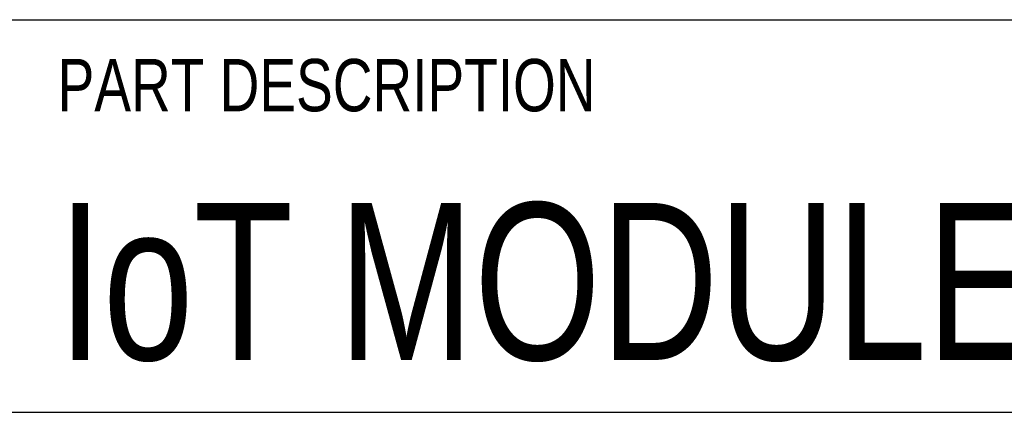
# Model space of a CAD drawing. Extents: x 0 to 559, y 0 to 432.
# Tile 8 of 14: x 446 to 470, y 39 to 48. Entities that reach past the tile are written whole.
import ezdxf

# ---------------------------------------------------------------- set-up
doc = ezdxf.new("R2010")
doc.units = 0
doc.header["$LTSCALE"] = 30.734
doc.layers.get('0').update_dxf_attribs({"linetype": 'CONTINUOUS'})
doc.layers.add('NOTES', color=7, linetype='CONTINUOUS')
doc.styles.add('TEXTSTYLE_3', font='txt')
doc.styles.add('TEXTSTYLE_4', font='txt', dxfattribs={"width": 0.8})

msp = doc.modelspace()

# ---------------------------------------------------------------- linework, layer by layer
at = {"color": 2, "linetype": 'CONTINUOUS'}
for p, q in [((387.439, 48.26), (552.45, 48.26)), ((387.439, 38.735), (552.45, 38.735)), ((444.589, 38.735), (552.45, 38.735))]:
    msp.add_line(p, q, dxfattribs=at)

# ---------------------------------------------------------------- texts
at = {"layer": 'NOTES', "color": 2, "linetype": 'CONTINUOUS'}
for s, height, style, width, p in [('PART DESCRIPTION', 1.27, 'TEXTSTYLE_3', 0.787202, (446.494, 46.038)), ('IoT MODULE PCB', 3.81, 'TEXTSTYLE_4', 0.777211, (446.494, 40.005))]:
    msp.add_text(s, height=height, dxfattribs=dict(at, style=style, width=width)).set_placement(p)

doc.saveas('drawing.dxf')
